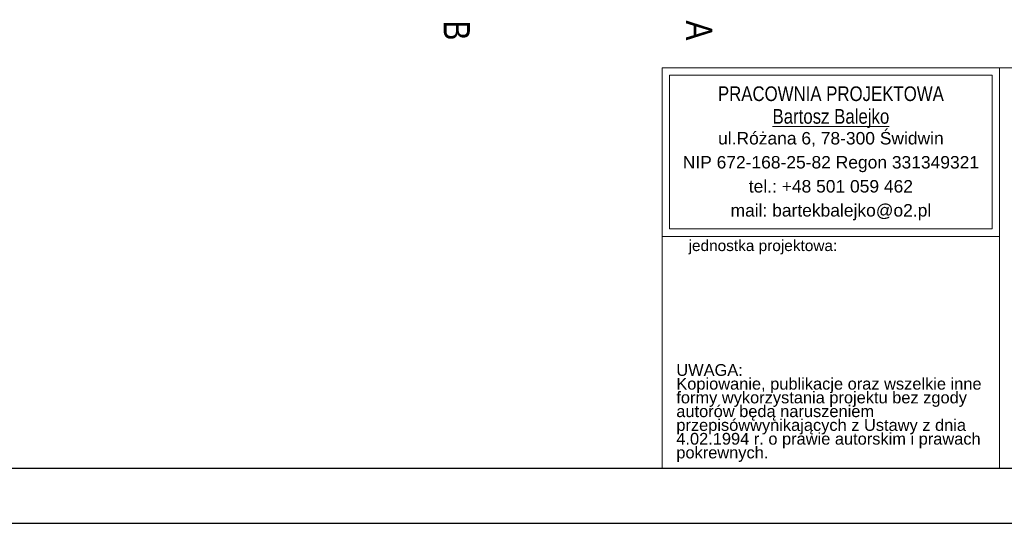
# Model space of a CAD drawing. Extents: x -631805 to -376315, y -40155 to 84873.
# Tile 202 of 256: x -482863 to -468582, y 18688 to 25996. Entities that reach past the tile are written whole.
import ezdxf

# ---------------------------------------------------------------- set-up
doc = ezdxf.new("R2010")
doc.units = 0
doc.header["$MEASUREMENT"] = 0
doc.layers.add('$ IE Tabela', color=7, linetype='Continuous')
for name, color, linetype, lineweight in [('ARCH TABELA_Nr_Pióra__21', 252, 'Continuous', 9), ('ARCH TABELA_Nr_Pióra__7', 252, 'Continuous', 13), ('INWENT OPISY_Nr_Pióra__21', 252, 'Continuous', 9)]:
    doc.layers.add(name, color=color, linetype=linetype, lineweight=lineweight)
doc.styles.add('GENERATED_STYLE_2', font='ARIALN.TTF')
doc.styles.add('GENERATED_STYLE_5', font='ARIALN.TTF')
doc.styles.add('GENERATED_STYLE_8', font='arial.ttf')

# ---------------------------------------------------------------- blocks, each defined once
blk = doc.blocks.new('a3eee')
at = {"layer": '$ IE Tabela'}
for p, q in [((19890.8, 1286.8), (23840.8, 1286.8)), ((19730.8, 1206.8), (23930.8, 1206.8))]:
    blk.add_line(p, q, dxfattribs=at)

msp = doc.modelspace()

# ---------------------------------------------------------------- linework, layer by layer
at = {"layer": 'ARCH TABELA_Nr_Pióra__21', "color": 0, "linetype": 'Continuous'}
for p, q in [((-473544, 19488), (-473544, 25299)), ((-473544, 25299), (-468650, 25299)), ((-473544, 22852), (-473544, 25299)), ((-473544, 25299), (-456044, 25299)), ((-468650, 25299), (-468650, 19488)), ((-468650, 22852), (-468650, 25299)), ((-473438, 22959), (-473438, 25193)), ((-473438, 25193), (-468757, 25193)), ((-468757, 22959), (-468757, 25193)), ((-468650, 19488), (-468650, 24899)), ((-473544, 22852), (-468650, 22852)), ((-473438, 22959), (-468757, 22959)), ((-473544, 19488), (-468650, 19488)), ((-456044, 19488), (-468650, 19488))]:
    msp.add_line(p, q, dxfattribs=at)

# ---------------------------------------------------------------- block references
at = {"layer": '$ IE Tabela', "transparency": 33554687, "xscale": 10, "yscale": 10, "zscale": 10}
msp.add_blockref('a3eee', (-694452, 6620), dxfattribs=at)

# ---------------------------------------------------------------- texts
at = {"layer": 'ARCH TABELA_Nr_Pióra__7', "color": 0, "linetype": 'Continuous', "insert": (-471097, 25028), "char_height": 212.77, "attachment_point": 2, "line_spacing_factor": 0.926719, "style": 'GENERATED_STYLE_2'}
msp.add_mtext('{PRACOWNIA PROJEKTOWA\\P\\LBartosz Balejko}', dxfattribs=at)
at = {"layer": 'ARCH TABELA_Nr_Pióra__7', "color": 0, "linetype": 'Continuous', "style": 'GENERATED_STYLE_8'}
for s, insert, char_height, width, attachment_point, line_spacing_factor in [('{ul.Różana 6, 78-300 Świdwin\\PNIP 672-168-25-82 Regon 331349321\\Ptel.: +48 501 059 462\\Pmail: bartekbalejko@o2.pl}', (-471097, 24366), 180.85, 4680.85, 2, 1.156383), ('{UWAGA:\\PKopiowanie, publikacje oraz wszelkie inne formy wykorzystania projektu bez zgody autorów będą naruszeniem przepisówwynikających z Ustawy z dnia 4.02.1994 r. o prawie autorskim i prawach pokrewnych.}', (-473339, 20998), 170.213, 4483.41, 1, 0.703415)]:
    msp.add_mtext(s, dxfattribs=dict(at, insert=insert, char_height=char_height, width=width, attachment_point=attachment_point, line_spacing_factor=line_spacing_factor))
at = {"layer": 'ARCH TABELA_Nr_Pióra__7', "color": 0, "linetype": 'Continuous', "insert": (-473161, 22798), "char_height": 159.58, "attachment_point": 1, "style": 'GENERATED_STYLE_8'}
msp.add_mtext('{jednostka projektowa:}', dxfattribs=at)
at = {"layer": 'INWENT OPISY_Nr_Pióra__21', "color": 252, "linetype": 'Continuous', "lineweight": 15, "char_height": 380, "attachment_point": 2, "rotation": 270, "style": 'GENERATED_STYLE_5'}
for s, insert in [('{A}', (-472818, 25840)), ('{B}', (-476333, 25840))]:
    msp.add_mtext(s, dxfattribs=dict(at, insert=insert))

doc.saveas('drawing.dxf')
